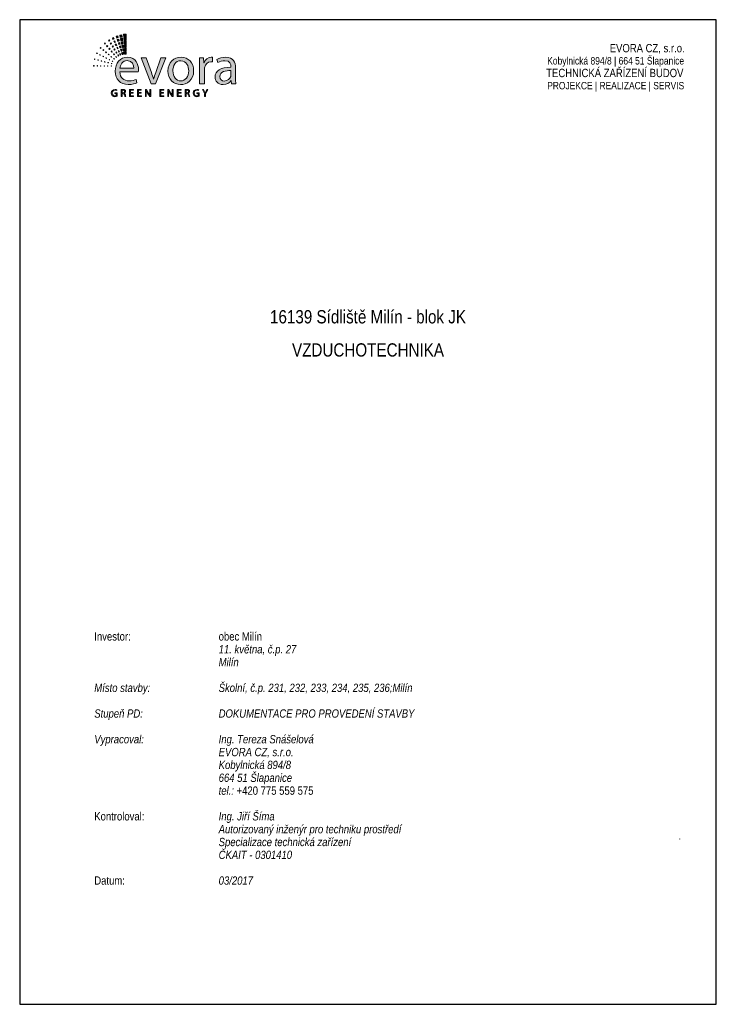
# Paper-space layout 'OB' of a CAD drawing. Header units: millimetres. Extents: x 4 to 214, y -5 to 292.
import ezdxf

# ---------------------------------------------------------------- set-up
doc = ezdxf.new("R2010")
doc.units = ezdxf.units.MM
doc.linetypes.add('DOT', pattern=[25, 0, -25])
doc.styles.add('ARIAL NARROW 16', font='ARIALN.TTF', dxfattribs={"height": 4})
doc.styles.get("Standard").update_dxf_attribs({"font": 'arial.ttf'})

# ---------------------------------------------------------------- blocks, each defined once
blk = doc.blocks.new('block 4')
h = blk.add_hatch(color=8)
h.dxf.hatch_style = 2
h.paths.add_polyline_path([(47.78, 40.51), (47.68, 41.25), (46.99, 41.14), (47.14, 40.41)])
h = blk.add_hatch(color=8)
h.dxf.hatch_style = 2
h.paths.add_polyline_path([(49.07, 40.5), (49.07, 41.43), (48.19, 41.38), (48.27, 40.46)])
h = blk.add_hatch(color=8)
h.dxf.hatch_style = 2
h.paths.add_polyline_path([(42.48, 38.41), (42.29, 38.64), (42.08, 38.47), (42.28, 38.24)])
h = blk.add_hatch(color=8)
h.dxf.hatch_style = 2
h.paths.add_polyline_path([(43.84, 39.31), (43.65, 39.64), (43.36, 39.47), (43.56, 39.14)])
h = blk.add_hatch(color=8)
h.dxf.hatch_style = 2
h.paths.add_polyline_path([(44.4, 38.35), (44.21, 38.68), (43.95, 38.53), (44.15, 38.2)])
h = blk.add_hatch(color=8)
h.dxf.hatch_style = 2
h.paths.add_polyline_path([(45.19, 39.92), (45.01, 40.36), (44.62, 40.19), (44.82, 39.76)])
h = blk.add_hatch(color=8)
h.dxf.hatch_style = 2
h.paths.add_polyline_path([(45.62, 38.9), (45.43, 39.34), (45.08, 39.18), (45.28, 38.75)])
h = blk.add_hatch(color=8)
h.dxf.hatch_style = 2
h.paths.add_polyline_path([(46.04, 37.87), (45.86, 38.31), (45.55, 38.17), (45.75, 37.74)])
h = blk.add_hatch(color=8)
h.dxf.hatch_style = 2
h.paths.add_polyline_path([(46.53, 40.33), (46.38, 40.91), (45.86, 40.75), (46.04, 40.19)])
h = blk.add_hatch(color=8)
h.dxf.hatch_style = 2
h.paths.add_polyline_path([(46.82, 39.26), (46.67, 39.83), (46.2, 39.7), (46.38, 39.13)])
h = blk.add_hatch(color=8)
h.dxf.hatch_style = 2
h.paths.add_polyline_path([(47.11, 38.19), (46.95, 38.76), (46.54, 38.64), (46.72, 38.08)])
h = blk.add_hatch(color=8)
h.dxf.hatch_style = 2
h.paths.add_polyline_path([(47.93, 39.41), (47.83, 40.15), (47.22, 40.05), (47.36, 39.32)])
h = blk.add_hatch(color=8)
h.dxf.hatch_style = 2
h.paths.add_polyline_path([(48.08, 38.31), (47.98, 39.05), (47.44, 38.96), (47.59, 38.23)])
h = blk.add_hatch(color=8)
h.dxf.hatch_style = 2
h.paths.add_polyline_path([(48.23, 37.21), (48.13, 37.95), (47.66, 37.87), (47.81, 37.15)])
h = blk.add_hatch(color=8)
h.dxf.hatch_style = 2
h.paths.add_polyline_path([(49.07, 39.39), (49.07, 40.32), (48.28, 40.28), (48.36, 39.36)])
h = blk.add_hatch(color=8)
h.dxf.hatch_style = 2
h.paths.add_polyline_path([(49.07, 38.28), (49.07, 39.21), (48.38, 39.17), (48.46, 38.25)])
h = blk.add_hatch(color=8)
h.dxf.hatch_style = 2
h.paths.add_polyline_path([(49.07, 37.17), (49.07, 38.1), (48.47, 38.06), (48.55, 37.14)])
h = blk.add_hatch(color=8)
h.dxf.hatch_style = 2
h.paths.add_polyline_path([(39.85, 35.37), (39.68, 35.46), (39.59, 35.3), (39.77, 35.21)])
h = blk.add_hatch(color=8)
h.dxf.hatch_style = 2
h.paths.add_polyline_path([(40.83, 34.85), (40.66, 34.94), (40.58, 34.8), (40.76, 34.71)])
h = blk.add_hatch(color=8)
h.dxf.hatch_style = 2
h.paths.add_polyline_path([(41.04, 37.05), (40.86, 37.2), (40.72, 37.04), (40.91, 36.88)])
h = blk.add_hatch(color=8)
h.dxf.hatch_style = 2
h.paths.add_polyline_path([(41.89, 36.33), (41.71, 36.49), (41.58, 36.34), (41.77, 36.19)])
h = blk.add_hatch(color=8)
h.dxf.hatch_style = 2
h.paths.add_polyline_path([(42.74, 35.62), (42.56, 35.77), (42.44, 35.64), (42.63, 35.49)])
h = blk.add_hatch(color=8)
h.dxf.hatch_style = 2
h.paths.add_polyline_path([(43.18, 37.55), (42.99, 37.78), (42.8, 37.63), (43, 37.4)])
h = blk.add_hatch(color=8)
h.dxf.hatch_style = 2
h.paths.add_polyline_path([(43.59, 34.9), (43.41, 35.05), (43.31, 34.94), (43.5, 34.79)])
h = blk.add_hatch(color=8)
h.dxf.hatch_style = 2
h.paths.add_polyline_path([(43.88, 36.68), (43.69, 36.92), (43.52, 36.78), (43.72, 36.55)])
h = blk.add_hatch(color=8)
h.dxf.hatch_style = 2
h.paths.add_polyline_path([(44.58, 35.82), (44.39, 36.06), (44.24, 35.94), (44.44, 35.71)])
h = blk.add_hatch(color=8)
h.dxf.hatch_style = 2
h.paths.add_polyline_path([(44.97, 37.4), (44.77, 37.72), (44.54, 37.59), (44.74, 37.26)])
h = blk.add_hatch(color=8)
h.dxf.hatch_style = 2
h.paths.add_polyline_path([(45.28, 34.96), (45.09, 35.19), (44.96, 35.09), (45.16, 34.86)])
h = blk.add_hatch(color=8)
h.dxf.hatch_style = 2
h.paths.add_polyline_path([(45.53, 36.44), (45.34, 36.77), (45.13, 36.65), (45.33, 36.32)])
h = blk.add_hatch(color=8)
h.dxf.hatch_style = 2
h.paths.add_polyline_path([(46.09, 35.48), (45.9, 35.81), (45.72, 35.7), (45.93, 35.38)])
h = blk.add_hatch(color=8)
h.dxf.hatch_style = 2
h.paths.add_polyline_path([(46.47, 36.85), (46.29, 37.28), (46.02, 37.16), (46.22, 36.73)])
h = blk.add_hatch(color=8)
h.dxf.hatch_style = 2
h.paths.add_polyline_path([(46.66, 34.53), (46.46, 34.85), (46.32, 34.77), (46.52, 34.44)])
h = blk.add_hatch(color=8)
h.dxf.hatch_style = 2
h.paths.add_polyline_path([(46.9, 35.82), (46.72, 36.26), (46.48, 36.15), (46.68, 35.72)])
h = blk.add_hatch(color=8)
h.dxf.hatch_style = 2
h.paths.add_polyline_path([(47.39, 37.11), (47.24, 37.69), (46.88, 37.58), (47.06, 37.02)])
h = blk.add_hatch(color=8)
h.dxf.hatch_style = 2
h.paths.add_polyline_path([(47.33, 34.8), (47.15, 35.23), (46.95, 35.15), (47.15, 34.72)])
h = blk.add_hatch(color=8)
h.dxf.hatch_style = 2
h.paths.add_polyline_path([(47.68, 36.04), (47.53, 36.61), (47.22, 36.52), (47.4, 35.96)])
h = blk.add_hatch(color=8)
h.dxf.hatch_style = 2
h.paths.add_polyline_path([(47.97, 34.97), (47.82, 35.54), (47.56, 35.47), (47.74, 34.9)])
h = blk.add_hatch(color=8)
h.dxf.hatch_style = 2
h.paths.add_polyline_path([(48.38, 36.11), (48.28, 36.84), (47.88, 36.78), (48.03, 36.06)])
h = blk.add_hatch(color=8)
h.dxf.hatch_style = 2
h.paths.add_polyline_path([(48.53, 35.05), (48.43, 35.74), (48.11, 35.7), (48.25, 35.01)])
h = blk.add_hatch(color=8)
h.dxf.hatch_style = 2
h.paths.add_polyline_path([(49.07, 36.06), (49.07, 36.98), (48.57, 36.96), (48.65, 36.04)])
h = blk.add_hatch(color=8)
h.dxf.hatch_style = 2
h.paths.add_polyline_path([(49.07, 35.05), (49.07, 35.87), (48.67, 35.85), (48.74, 35.03)])
h = blk.add_hatch(color=8)
h.dxf.hatch_style = 2
h.paths.add_polyline_path([(39.07, 33.49), (38.92, 33.53), (38.88, 33.38), (39.03, 33.34)])
h = blk.add_hatch(color=8)
h.dxf.hatch_style = 2
h.paths.add_polyline_path([(40.15, 33.19), (40, 33.24), (39.96, 33.11), (40.11, 33.07)])
h = blk.add_hatch(color=8)
h.dxf.hatch_style = 2
h.paths.add_polyline_path([(41.22, 32.9), (41.07, 32.94), (41.04, 32.84), (41.19, 32.8)])
h = blk.add_hatch(color=8)
h.dxf.hatch_style = 2
h.paths.add_polyline_path([(41.81, 34.32), (41.64, 34.41), (41.57, 34.29), (41.74, 34.2)])
h = blk.add_hatch(color=8)
h.dxf.hatch_style = 2
h.paths.add_polyline_path([(42.29, 32.61), (42.14, 32.65), (42.11, 32.56), (42.26, 32.52)])
h = blk.add_hatch(color=8)
h.dxf.hatch_style = 2
h.paths.add_polyline_path([(42.79, 33.8), (42.62, 33.89), (42.56, 33.79), (42.73, 33.7)])
h = blk.add_hatch(color=8)
h.dxf.hatch_style = 2
h.paths.add_polyline_path([(43.36, 32.32), (43.21, 32.36), (43.19, 32.29), (43.34, 32.25)])
h = blk.add_hatch(color=8)
h.dxf.hatch_style = 2
h.paths.add_polyline_path([(43.77, 33.27), (43.6, 33.37), (43.55, 33.28), (43.72, 33.19)])
h = blk.add_hatch(color=8)
h.dxf.hatch_style = 2
h.paths.add_polyline_path([(44.44, 34.18), (44.26, 34.34), (44.17, 34.24), (44.36, 34.09)])
h = blk.add_hatch(color=8)
h.dxf.hatch_style = 2
h.paths.add_polyline_path([(44.43, 32.03), (44.28, 32.07), (44.27, 32.02), (44.42, 31.98)])
h = blk.add_hatch(color=8)
h.dxf.hatch_style = 2
h.paths.add_polyline_path([(44.75, 32.75), (44.58, 32.84), (44.54, 32.77), (44.71, 32.69)])
h = blk.add_hatch(color=8)
h.dxf.hatch_style = 2
h.paths.add_polyline_path([(45.29, 33.46), (45.1, 33.62), (45.03, 33.54), (45.22, 33.39)])
h = blk.add_hatch(color=8)
h.dxf.hatch_style = 2
h.paths.add_polyline_path([(45.98, 34.1), (45.79, 34.33), (45.68, 34.25), (45.88, 34.02)])
h = blk.add_hatch(color=8)
h.dxf.hatch_style = 2
h.paths.add_polyline_path([(38.76, 31.37), (38.64, 31.37), (38.63, 31.25), (38.76, 31.25)])
h = blk.add_hatch(color=8)
h.dxf.hatch_style = 2
h.paths.add_polyline_path([(39.87, 31.36), (39.75, 31.36), (39.74, 31.25), (39.87, 31.25)])
h = blk.add_hatch(color=8)
h.dxf.hatch_style = 2
h.paths.add_polyline_path([(40.98, 31.34), (40.86, 31.34), (40.85, 31.25), (40.98, 31.25)])
h = blk.add_hatch(color=8)
h.dxf.hatch_style = 2
h.paths.add_polyline_path([(42.09, 31.33), (41.97, 31.33), (41.96, 31.25), (42.09, 31.25)])
h = blk.add_hatch(color=8)
h.dxf.hatch_style = 2
h.paths.add_polyline_path([(43.2, 31.31), (43.08, 31.31), (43.08, 31.25), (43.2, 31.25)])
h = blk.add_hatch(color=8)
h.dxf.hatch_style = 2
h.paths.add_polyline_path([(44.32, 31.29), (44.19, 31.3), (44.19, 31.25), (44.31, 31.25)])
at = {"lineweight": 0}
for points in [[(47.78, 40.51), (47.68, 41.25), (46.99, 41.14), (47.14, 40.41), (47.78, 40.51)], [(49.07, 40.5), (49.07, 41.43), (48.19, 41.38), (48.27, 40.46), (49.07, 40.5)], [(42.48, 38.41), (42.29, 38.64), (42.08, 38.47), (42.28, 38.24), (42.48, 38.41)], [(43.84, 39.31), (43.65, 39.64), (43.36, 39.47), (43.56, 39.14), (43.84, 39.31)], [(44.4, 38.35), (44.21, 38.68), (43.95, 38.53), (44.15, 38.2), (44.4, 38.35)], [(45.19, 39.92), (45.01, 40.36), (44.62, 40.19), (44.82, 39.76), (45.19, 39.92)], [(45.62, 38.9), (45.43, 39.34), (45.08, 39.18), (45.28, 38.75), (45.62, 38.9)], [(46.04, 37.87), (45.86, 38.31), (45.55, 38.17), (45.75, 37.74), (46.04, 37.87)], [(46.53, 40.33), (46.38, 40.91), (45.86, 40.75), (46.04, 40.19), (46.53, 40.33)], [(46.82, 39.26), (46.67, 39.83), (46.2, 39.7), (46.38, 39.13), (46.82, 39.26)], [(47.11, 38.19), (46.95, 38.76), (46.54, 38.64), (46.72, 38.08), (47.11, 38.19)], [(47.93, 39.41), (47.83, 40.15), (47.22, 40.05), (47.36, 39.32), (47.93, 39.41)], [(48.08, 38.31), (47.98, 39.05), (47.44, 38.96), (47.59, 38.23), (48.08, 38.31)], [(48.23, 37.21), (48.13, 37.95), (47.66, 37.87), (47.81, 37.15), (48.23, 37.21)], [(49.07, 39.39), (49.07, 40.32), (48.28, 40.28), (48.36, 39.36), (49.07, 39.39)], [(49.07, 38.28), (49.07, 39.21), (48.38, 39.17), (48.46, 38.25), (49.07, 38.28)], [(49.07, 37.17), (49.07, 38.1), (48.47, 38.06), (48.55, 37.14), (49.07, 37.17)], [(39.85, 35.37), (39.68, 35.46), (39.59, 35.3), (39.77, 35.21), (39.85, 35.37)], [(40.83, 34.85), (40.66, 34.94), (40.58, 34.8), (40.76, 34.71), (40.83, 34.85)], [(41.04, 37.05), (40.86, 37.2), (40.72, 37.04), (40.91, 36.88), (41.04, 37.05)], [(41.89, 36.33), (41.71, 36.49), (41.58, 36.34), (41.77, 36.19), (41.89, 36.33)], [(42.74, 35.62), (42.56, 35.77), (42.44, 35.64), (42.63, 35.49), (42.74, 35.62)], [(43.18, 37.55), (42.99, 37.78), (42.8, 37.63), (43, 37.4), (43.18, 37.55)], [(43.59, 34.9), (43.41, 35.05), (43.31, 34.94), (43.5, 34.79), (43.59, 34.9)], [(43.88, 36.68), (43.69, 36.92), (43.52, 36.78), (43.72, 36.55), (43.88, 36.68)], [(44.58, 35.82), (44.39, 36.06), (44.24, 35.94), (44.44, 35.71), (44.58, 35.82)], [(44.97, 37.4), (44.77, 37.72), (44.54, 37.59), (44.74, 37.26), (44.97, 37.4)], [(45.28, 34.96), (45.09, 35.19), (44.96, 35.09), (45.16, 34.86), (45.28, 34.96)], [(45.53, 36.44), (45.34, 36.77), (45.13, 36.65), (45.33, 36.32), (45.53, 36.44)], [(46.09, 35.48), (45.9, 35.81), (45.72, 35.7), (45.93, 35.38), (46.09, 35.48)], [(46.47, 36.85), (46.29, 37.28), (46.02, 37.16), (46.22, 36.73), (46.47, 36.85)], [(46.66, 34.53), (46.46, 34.85), (46.32, 34.77), (46.52, 34.44), (46.66, 34.53)], [(46.9, 35.82), (46.72, 36.26), (46.48, 36.15), (46.68, 35.72), (46.9, 35.82)], [(47.39, 37.11), (47.24, 37.69), (46.88, 37.58), (47.06, 37.02), (47.39, 37.11)], [(47.33, 34.8), (47.15, 35.23), (46.95, 35.15), (47.15, 34.72), (47.33, 34.8)], [(47.68, 36.04), (47.53, 36.61), (47.22, 36.52), (47.4, 35.96), (47.68, 36.04)], [(47.97, 34.97), (47.82, 35.54), (47.56, 35.47), (47.74, 34.9), (47.97, 34.97)], [(48.38, 36.11), (48.28, 36.84), (47.88, 36.78), (48.03, 36.06), (48.38, 36.11)], [(48.53, 35.05), (48.43, 35.74), (48.11, 35.7), (48.25, 35.01), (48.53, 35.05)], [(49.07, 36.06), (49.07, 36.98), (48.57, 36.96), (48.65, 36.04), (49.07, 36.06)], [(49.07, 35.05), (49.07, 35.87), (48.67, 35.85), (48.74, 35.03), (49.07, 35.05)], [(39.07, 33.49), (38.92, 33.53), (38.88, 33.38), (39.03, 33.34), (39.07, 33.49)], [(40.15, 33.19), (40, 33.24), (39.96, 33.11), (40.11, 33.07), (40.15, 33.19)], [(41.22, 32.9), (41.07, 32.94), (41.04, 32.84), (41.19, 32.8), (41.22, 32.9)], [(41.81, 34.32), (41.64, 34.41), (41.57, 34.29), (41.74, 34.2), (41.81, 34.32)], [(42.29, 32.61), (42.14, 32.65), (42.11, 32.56), (42.26, 32.52), (42.29, 32.61)], [(42.79, 33.8), (42.62, 33.89), (42.56, 33.79), (42.73, 33.7), (42.79, 33.8)], [(43.36, 32.32), (43.21, 32.36), (43.19, 32.29), (43.34, 32.25), (43.36, 32.32)], [(43.77, 33.27), (43.6, 33.37), (43.55, 33.28), (43.72, 33.19), (43.77, 33.27)], [(44.44, 34.18), (44.26, 34.34), (44.17, 34.24), (44.36, 34.09), (44.44, 34.18)], [(44.43, 32.03), (44.28, 32.07), (44.27, 32.02), (44.42, 31.98), (44.43, 32.03)], [(44.75, 32.75), (44.58, 32.84), (44.54, 32.77), (44.71, 32.69), (44.75, 32.75)], [(45.29, 33.46), (45.1, 33.62), (45.03, 33.54), (45.22, 33.39), (45.29, 33.46)], [(45.98, 34.1), (45.79, 34.33), (45.68, 34.25), (45.88, 34.02), (45.98, 34.1)], [(38.76, 31.37), (38.64, 31.37), (38.63, 31.25), (38.76, 31.25), (38.76, 31.37)], [(39.87, 31.36), (39.75, 31.36), (39.74, 31.25), (39.87, 31.25), (39.87, 31.36)], [(40.98, 31.34), (40.86, 31.34), (40.85, 31.25), (40.98, 31.25), (40.98, 31.34)], [(42.09, 31.33), (41.97, 31.33), (41.96, 31.25), (42.09, 31.25), (42.09, 31.33)], [(43.2, 31.31), (43.08, 31.31), (43.08, 31.25), (43.2, 31.25), (43.2, 31.31)], [(44.32, 31.29), (44.19, 31.3), (44.19, 31.25), (44.31, 31.25), (44.32, 31.29)]]:
    blk.add_lwpolyline(points, dxfattribs=at)
blk = doc.blocks.new('block 3')
blk.add_blockref('block 4', (0, 0))
blk = doc.blocks.new('block 2')
blk.add_blockref('block 3', (0, 0))
blk = doc.blocks.new('A$C685A7237')
h = blk.add_hatch(color=63)
h.dxf.hatch_style = 2
edge = h.paths.add_edge_path()
edge.add_spline(control_points=[(43.89, -12.57), (43.89, -12.71), (43.87, -12.89), (43.82, -13.06), (43.58, -13.77), (42.87, -14.46), (41.76, -14.46), (41, -14.46), (40.34, -14.01), (40.34, -13.01), (40.34, -11.38), (42.23, -11.08), (43.89, -11.12), (43.89, -11.12), (43.89, -12.57), (43.89, -12.57)], knot_values=[0, 0, 0, 0, 1, 1, 1, 2, 2, 2, 3, 3, 3, 4, 4, 4, 5, 5, 5, 5], degree=3, periodic=0)
edge = h.paths.add_edge_path()
edge.add_spline(control_points=[(45.36, -10.25), (45.36, -8.59), (44.74, -6.84), (42.17, -6.84), (41.12, -6.84), (40.09, -7.13), (39.4, -7.57), (39.4, -7.57), (39.75, -8.59), (39.75, -8.59), (40.34, -8.19), (41.15, -7.96), (41.95, -7.96), (43.66, -7.95), (43.86, -9.21), (43.86, -9.89), (43.86, -9.89), (43.86, -10.06), (43.86, -10.06), (40.61, -10.04), (38.81, -11.15), (38.81, -13.18), (38.81, -14.39), (39.68, -15.59), (41.38, -15.59), (42.57, -15.59), (43.47, -15), (43.94, -14.34), (43.94, -14.34), (43.99, -14.34), (43.99, -14.34), (43.99, -14.34), (44.11, -15.4), (44.11, -15.4), (44.11, -15.4), (45.48, -15.4), (45.48, -15.4), (45.4, -14.83), (45.36, -14.12), (45.36, -13.39), (45.36, -13.39), (45.36, -10.25), (45.36, -10.25)], knot_values=[0, 0, 0, 0, 1, 1, 1, 2, 2, 2, 3, 3, 3, 4, 4, 4, 5, 5, 5, 6, 6, 6, 7, 7, 7, 8, 8, 8, 9, 9, 9, 10, 10, 10, 11, 11, 11, 12, 12, 12, 13, 13, 13, 14, 14, 14, 14], degree=3, periodic=0)
edge = h.paths.add_edge_path()
edge.add_spline(control_points=[(33.89, -15.4), (33.89, -15.4), (35.42, -15.4), (35.42, -15.4), (35.42, -15.4), (35.42, -10.93), (35.42, -10.93), (35.42, -10.68), (35.43, -10.42), (35.47, -10.22), (35.68, -9.07), (36.44, -8.28), (37.51, -8.28), (37.72, -8.28), (37.88, -8.28), (38.03, -8.31), (38.03, -8.31), (38.03, -6.87), (38.03, -6.87), (37.89, -6.86), (37.77, -6.84), (37.62, -6.84), (36.6, -6.84), (35.66, -7.55), (35.28, -8.67), (35.28, -8.67), (35.23, -8.67), (35.23, -8.67), (35.23, -8.67), (35.16, -7.01), (35.16, -7.01), (35.16, -7.01), (33.82, -7.01), (33.82, -7.01), (33.87, -7.79), (33.89, -8.64), (33.89, -9.63), (33.89, -9.63), (33.89, -15.4), (33.89, -15.4)], knot_values=[0, 0, 0, 0, 1, 1, 1, 2, 2, 2, 3, 3, 3, 4, 4, 4, 5, 5, 5, 6, 6, 6, 7, 7, 7, 8, 8, 8, 9, 9, 9, 10, 10, 10, 11, 11, 11, 12, 12, 12, 13, 13, 13, 13], degree=3, periodic=0)
edge = h.paths.add_edge_path()
edge.add_spline(control_points=[(27.9, -7.98), (29.7, -7.98), (30.41, -9.77), (30.41, -11.19), (30.41, -13.08), (29.32, -14.44), (27.86, -14.44), (26.37, -14.44), (25.33, -13.06), (25.33, -11.22), (25.33, -9.64), (26.11, -7.98), (27.9, -7.98)], knot_values=[0, 0, 0, 0, 1, 1, 1, 2, 2, 2, 3, 3, 3, 4, 4, 4, 4], degree=3, periodic=0)
edge = h.paths.add_edge_path()
edge.add_spline(control_points=[(27.93, -6.84), (25.63, -6.84), (23.77, -8.48), (23.77, -11.27), (23.77, -13.92), (25.54, -15.59), (27.79, -15.59), (29.8, -15.59), (31.97, -14.24), (31.97, -11.14), (31.97, -8.59), (30.34, -6.84), (27.93, -6.84)], knot_values=[0, 0, 0, 0, 1, 1, 1, 2, 2, 2, 3, 3, 3, 4, 4, 4, 4], degree=3, periodic=0)
edge = h.paths.add_edge_path()
edge.add_spline(control_points=[(15.18, -7.01), (15.18, -7.01), (18.37, -15.4), (18.37, -15.4), (18.37, -15.4), (19.82, -15.4), (19.82, -15.4), (19.82, -15.4), (23.12, -7.01), (23.12, -7.01), (23.12, -7.01), (21.52, -7.01), (21.52, -7.01), (21.52, -7.01), (19.89, -11.71), (19.89, -11.71), (19.62, -12.49), (19.37, -13.18), (19.18, -13.87), (19.18, -13.87), (19.13, -13.87), (19.13, -13.87), (18.96, -13.18), (18.73, -12.49), (18.45, -11.71), (18.45, -11.71), (16.81, -7.01), (16.81, -7.01), (16.81, -7.01), (15.18, -7.01), (15.18, -7.01)], knot_values=[0, 0, 0, 0, 1, 1, 1, 2, 2, 2, 3, 3, 3, 4, 4, 4, 5, 5, 5, 6, 6, 6, 7, 7, 7, 8, 8, 8, 9, 9, 9, 10, 10, 10, 10], degree=3, periodic=0)
edge = h.paths.add_edge_path()
edge.add_spline(control_points=[(8.41, -10.39), (8.53, -9.33), (9.19, -7.93), (10.74, -7.93), (12.46, -7.93), (12.88, -9.44), (12.86, -10.39), (12.86, -10.39), (8.41, -10.39), (8.41, -10.39)], knot_values=[0, 0, 0, 0, 1, 1, 1, 2, 2, 2, 3, 3, 3, 3], degree=3, periodic=0)
edge = h.paths.add_edge_path()
edge.add_spline(control_points=[(14.28, -11.48), (14.31, -11.31), (14.33, -11.08), (14.33, -10.77), (14.33, -9.23), (13.62, -6.84), (10.87, -6.84), (8.42, -6.84), (6.93, -8.81), (6.93, -11.34), (6.93, -13.87), (8.47, -15.59), (11.06, -15.59), (12.39, -15.59), (13.33, -15.29), (13.86, -15.05), (13.86, -15.05), (13.59, -13.96), (13.59, -13.96), (13.03, -14.2), (12.36, -14.39), (11.26, -14.39), (9.72, -14.39), (8.42, -13.54), (8.39, -11.48), (8.39, -11.48), (14.28, -11.48), (14.28, -11.48)], knot_values=[0, 0, 0, 0, 1, 1, 1, 2, 2, 2, 3, 3, 3, 4, 4, 4, 5, 5, 5, 6, 6, 6, 7, 7, 7, 8, 8, 8, 9, 9, 9, 9], degree=3, periodic=0)
h = blk.add_hatch(color=8)
h.dxf.hatch_style = 2
edge = h.paths.add_edge_path()
edge.add_spline(control_points=[(35.79, -19.45), (35.79, -19.45), (35.79, -18.48), (35.79, -18.48), (35.79, -18.48), (36.55, -17.17), (36.55, -17.17), (36.55, -17.17), (36.22, -17.17), (36.22, -17.17), (36.22, -17.17), (35.89, -17.8), (35.89, -17.8), (35.8, -17.97), (35.72, -18.12), (35.66, -18.27), (35.66, -18.27), (35.66, -18.27), (35.66, -18.27), (35.58, -18.11), (35.51, -17.97), (35.43, -17.8), (35.43, -17.8), (35.11, -17.17), (35.11, -17.17), (35.11, -17.17), (34.77, -17.17), (34.77, -17.17), (34.77, -17.17), (35.49, -18.48), (35.49, -18.48), (35.49, -18.48), (35.49, -19.45), (35.49, -19.45), (35.49, -19.45), (35.79, -19.45), (35.79, -19.45)], knot_values=[0, 0, 0, 0, 1, 1, 1, 2, 2, 2, 3, 3, 3, 4, 4, 4, 5, 5, 5, 6, 6, 6, 7, 7, 7, 8, 8, 8, 9, 9, 9, 10, 10, 10, 11, 11, 11, 12, 12, 12, 12], degree=3, periodic=0)
edge = h.paths.add_edge_path()
edge.add_spline(control_points=[(33.69, -18.25), (33.69, -18.25), (32.94, -18.25), (32.94, -18.25), (32.94, -18.25), (32.94, -18.49), (32.94, -18.49), (32.94, -18.49), (33.4, -18.49), (33.4, -18.49), (33.4, -18.49), (33.4, -19.17), (33.4, -19.17), (33.33, -19.21), (33.2, -19.23), (33.01, -19.23), (32.47, -19.23), (32.13, -18.89), (32.13, -18.31), (32.13, -17.74), (32.49, -17.39), (33.04, -17.39), (33.27, -17.39), (33.43, -17.43), (33.55, -17.49), (33.55, -17.49), (33.62, -17.25), (33.62, -17.25), (33.52, -17.2), (33.31, -17.15), (33.05, -17.15), (32.28, -17.15), (31.81, -17.64), (31.81, -18.33), (31.81, -18.68), (31.94, -18.99), (32.13, -19.18), (32.36, -19.39), (32.64, -19.48), (32.99, -19.48), (33.29, -19.48), (33.56, -19.4), (33.69, -19.35), (33.69, -19.35), (33.69, -18.25), (33.69, -18.25)], knot_values=[0, 0, 0, 0, 1, 1, 1, 2, 2, 2, 3, 3, 3, 4, 4, 4, 5, 5, 5, 6, 6, 6, 7, 7, 7, 8, 8, 8, 9, 9, 9, 10, 10, 10, 11, 11, 11, 12, 12, 12, 13, 13, 13, 14, 14, 14, 15, 15, 15, 15], degree=3, periodic=0)
edge = h.paths.add_edge_path()
edge.add_spline(control_points=[(29.56, -17.41), (29.62, -17.39), (29.71, -17.38), (29.86, -17.38), (30.17, -17.38), (30.38, -17.51), (30.38, -17.81), (30.38, -18.07), (30.18, -18.24), (29.87, -18.24), (29.87, -18.24), (29.56, -18.24), (29.56, -18.24), (29.56, -18.24), (29.56, -17.41), (29.56, -17.41)], knot_values=[0, 0, 0, 0, 1, 1, 1, 2, 2, 2, 3, 3, 3, 4, 4, 4, 5, 5, 5, 5], degree=3, periodic=0)
edge = h.paths.add_edge_path()
edge.add_spline(control_points=[(29.27, -19.45), (29.27, -19.45), (29.56, -19.45), (29.56, -19.45), (29.56, -19.45), (29.56, -18.46), (29.56, -18.46), (29.56, -18.46), (29.84, -18.46), (29.84, -18.46), (30.11, -18.47), (30.23, -18.59), (30.3, -18.91), (30.36, -19.19), (30.41, -19.39), (30.45, -19.45), (30.45, -19.45), (30.76, -19.45), (30.76, -19.45), (30.71, -19.36), (30.65, -19.14), (30.58, -18.83), (30.53, -18.59), (30.42, -18.43), (30.25, -18.37), (30.25, -18.37), (30.25, -18.36), (30.25, -18.36), (30.49, -18.27), (30.68, -18.07), (30.68, -17.78), (30.68, -17.6), (30.61, -17.44), (30.5, -17.34), (30.36, -17.22), (30.15, -17.15), (29.84, -17.15), (29.64, -17.15), (29.42, -17.17), (29.27, -17.2), (29.27, -17.2), (29.27, -19.45), (29.27, -19.45)], knot_values=[0, 0, 0, 0, 1, 1, 1, 2, 2, 2, 3, 3, 3, 4, 4, 4, 5, 5, 5, 6, 6, 6, 7, 7, 7, 8, 8, 8, 9, 9, 9, 10, 10, 10, 11, 11, 11, 12, 12, 12, 13, 13, 13, 14, 14, 14, 14], degree=3, periodic=0)
h.paths.add_polyline_path([(27.93, -18.14), (27.05, -18.14), (27.05, -17.42), (27.99, -17.42), (27.99, -17.17), (26.75, -17.17), (26.75, -19.45), (28.04, -19.45), (28.04, -19.21), (27.05, -19.21), (27.05, -18.38), (27.93, -18.38)])
edge = h.paths.add_edge_path()
edge.add_spline(control_points=[(23.96, -19.45), (23.96, -19.45), (23.96, -18.48), (23.96, -18.48), (23.96, -18.1), (23.95, -17.82), (23.94, -17.54), (23.94, -17.54), (23.95, -17.53), (23.95, -17.53), (24.06, -17.78), (24.21, -18.04), (24.37, -18.3), (24.37, -18.3), (25.1, -19.45), (25.1, -19.45), (25.1, -19.45), (25.39, -19.45), (25.39, -19.45), (25.39, -19.45), (25.39, -17.17), (25.39, -17.17), (25.39, -17.17), (25.12, -17.17), (25.12, -17.17), (25.12, -17.17), (25.12, -18.13), (25.12, -18.13), (25.12, -18.48), (25.12, -18.76), (25.15, -19.06), (25.15, -19.06), (25.14, -19.07), (25.14, -19.07), (25.03, -18.83), (24.9, -18.59), (24.73, -18.33), (24.73, -18.33), (24.01, -17.17), (24.01, -17.17), (24.01, -17.17), (23.68, -17.17), (23.68, -17.17), (23.68, -17.17), (23.68, -19.45), (23.68, -19.45), (23.68, -19.45), (23.96, -19.45), (23.96, -19.45)], knot_values=[0, 0, 0, 0, 1, 1, 1, 2, 2, 2, 3, 3, 3, 4, 4, 4, 5, 5, 5, 6, 6, 6, 7, 7, 7, 8, 8, 8, 9, 9, 9, 10, 10, 10, 11, 11, 11, 12, 12, 12, 13, 13, 13, 14, 14, 14, 15, 15, 15, 16, 16, 16, 16], degree=3, periodic=0)
h.paths.add_polyline_path([(22.34, -18.14), (21.46, -18.14), (21.46, -17.42), (22.4, -17.42), (22.4, -17.17), (21.16, -17.17), (21.16, -19.45), (22.45, -19.45), (22.45, -19.21), (21.46, -19.21), (21.46, -18.38), (22.34, -18.38)])
edge = h.paths.add_edge_path()
edge.add_spline(control_points=[(16.8, -19.45), (16.8, -19.45), (16.8, -18.48), (16.8, -18.48), (16.8, -18.1), (16.8, -17.82), (16.78, -17.54), (16.78, -17.54), (16.79, -17.53), (16.79, -17.53), (16.9, -17.78), (17.06, -18.04), (17.22, -18.3), (17.22, -18.3), (17.94, -19.45), (17.94, -19.45), (17.94, -19.45), (18.24, -19.45), (18.24, -19.45), (18.24, -19.45), (18.24, -17.17), (18.24, -17.17), (18.24, -17.17), (17.96, -17.17), (17.96, -17.17), (17.96, -17.17), (17.96, -18.13), (17.96, -18.13), (17.96, -18.48), (17.97, -18.76), (17.99, -19.06), (17.99, -19.06), (17.98, -19.07), (17.98, -19.07), (17.88, -18.83), (17.74, -18.59), (17.58, -18.33), (17.58, -18.33), (16.85, -17.17), (16.85, -17.17), (16.85, -17.17), (16.53, -17.17), (16.53, -17.17), (16.53, -17.17), (16.53, -19.45), (16.53, -19.45), (16.53, -19.45), (16.8, -19.45), (16.8, -19.45)], knot_values=[0, 0, 0, 0, 1, 1, 1, 2, 2, 2, 3, 3, 3, 4, 4, 4, 5, 5, 5, 6, 6, 6, 7, 7, 7, 8, 8, 8, 9, 9, 9, 10, 10, 10, 11, 11, 11, 12, 12, 12, 13, 13, 13, 14, 14, 14, 15, 15, 15, 16, 16, 16, 16], degree=3, periodic=0)
h.paths.add_polyline_path([(15.19, -18.14), (14.31, -18.14), (14.31, -17.42), (15.24, -17.42), (15.24, -17.17), (14.01, -17.17), (14.01, -19.45), (15.29, -19.45), (15.29, -19.21), (14.31, -19.21), (14.31, -18.38), (15.19, -18.38)])
h.paths.add_polyline_path([(12.68, -18.14), (11.79, -18.14), (11.79, -17.42), (12.73, -17.42), (12.73, -17.17), (11.49, -17.17), (11.49, -19.45), (12.78, -19.45), (12.78, -19.21), (11.79, -19.21), (11.79, -18.38), (12.68, -18.38)])
edge = h.paths.add_edge_path()
edge.add_spline(control_points=[(9.12, -17.41), (9.17, -17.39), (9.27, -17.38), (9.41, -17.38), (9.73, -17.38), (9.94, -17.51), (9.94, -17.81), (9.94, -18.07), (9.74, -18.24), (9.42, -18.24), (9.42, -18.24), (9.12, -18.24), (9.12, -18.24), (9.12, -18.24), (9.12, -17.41), (9.12, -17.41)], knot_values=[0, 0, 0, 0, 1, 1, 1, 2, 2, 2, 3, 3, 3, 4, 4, 4, 5, 5, 5, 5], degree=3, periodic=0)
edge = h.paths.add_edge_path()
edge.add_spline(control_points=[(8.83, -19.45), (8.83, -19.45), (9.12, -19.45), (9.12, -19.45), (9.12, -19.45), (9.12, -18.46), (9.12, -18.46), (9.12, -18.46), (9.4, -18.46), (9.4, -18.46), (9.67, -18.47), (9.79, -18.59), (9.86, -18.91), (9.92, -19.19), (9.97, -19.39), (10.01, -19.45), (10.01, -19.45), (10.31, -19.45), (10.31, -19.45), (10.27, -19.36), (10.21, -19.14), (10.14, -18.83), (10.08, -18.59), (9.98, -18.43), (9.81, -18.37), (9.81, -18.37), (9.81, -18.36), (9.81, -18.36), (10.04, -18.27), (10.23, -18.07), (10.23, -17.78), (10.23, -17.6), (10.17, -17.44), (10.05, -17.34), (9.91, -17.22), (9.71, -17.15), (9.39, -17.15), (9.19, -17.15), (8.98, -17.17), (8.83, -17.2), (8.83, -17.2), (8.83, -19.45), (8.83, -19.45)], knot_values=[0, 0, 0, 0, 1, 1, 1, 2, 2, 2, 3, 3, 3, 4, 4, 4, 5, 5, 5, 6, 6, 6, 7, 7, 7, 8, 8, 8, 9, 9, 9, 10, 10, 10, 11, 11, 11, 12, 12, 12, 13, 13, 13, 14, 14, 14, 14], degree=3, periodic=0)
edge = h.paths.add_edge_path()
edge.add_spline(control_points=[(7.53, -18.25), (7.53, -18.25), (6.78, -18.25), (6.78, -18.25), (6.78, -18.25), (6.78, -18.49), (6.78, -18.49), (6.78, -18.49), (7.24, -18.49), (7.24, -18.49), (7.24, -18.49), (7.24, -19.17), (7.24, -19.17), (7.17, -19.21), (7.04, -19.23), (6.85, -19.23), (6.31, -19.23), (5.97, -18.89), (5.97, -18.31), (5.97, -17.74), (6.33, -17.39), (6.89, -17.39), (7.12, -17.39), (7.27, -17.43), (7.39, -17.49), (7.39, -17.49), (7.47, -17.25), (7.47, -17.25), (7.37, -17.2), (7.16, -17.15), (6.89, -17.15), (6.13, -17.15), (5.66, -17.64), (5.66, -18.33), (5.66, -18.68), (5.78, -18.99), (5.98, -19.18), (6.2, -19.39), (6.48, -19.48), (6.83, -19.48), (7.14, -19.48), (7.4, -19.4), (7.53, -19.35), (7.53, -19.35), (7.53, -18.25), (7.53, -18.25)], knot_values=[0, 0, 0, 0, 1, 1, 1, 2, 2, 2, 3, 3, 3, 4, 4, 4, 5, 5, 5, 6, 6, 6, 7, 7, 7, 8, 8, 8, 9, 9, 9, 10, 10, 10, 11, 11, 11, 12, 12, 12, 13, 13, 13, 14, 14, 14, 15, 15, 15, 15], degree=3, periodic=0)
at = {"lineweight": 0}
for points in [[(12.68, -18.14), (11.79, -18.14), (11.79, -17.42), (12.73, -17.42), (12.73, -17.17), (11.49, -17.17), (11.49, -19.45), (12.78, -19.45), (12.78, -19.21), (11.79, -19.21), (11.79, -18.38), (12.68, -18.38), (12.68, -18.14)], [(15.19, -18.14), (14.31, -18.14), (14.31, -17.42), (15.24, -17.42), (15.24, -17.17), (14.01, -17.17), (14.01, -19.45), (15.29, -19.45), (15.29, -19.21), (14.31, -19.21), (14.31, -18.38), (15.19, -18.38), (15.19, -18.14)], [(22.34, -18.14), (21.46, -18.14), (21.46, -17.42), (22.4, -17.42), (22.4, -17.17), (21.16, -17.17), (21.16, -19.45), (22.45, -19.45), (22.45, -19.21), (21.46, -19.21), (21.46, -18.38), (22.34, -18.38), (22.34, -18.14)], [(27.93, -18.14), (27.05, -18.14), (27.05, -17.42), (27.99, -17.42), (27.99, -17.17), (26.75, -17.17), (26.75, -19.45), (28.04, -19.45), (28.04, -19.21), (27.05, -19.21), (27.05, -18.38), (27.93, -18.38), (27.93, -18.14)]]:
    blk.add_lwpolyline(points, dxfattribs=at)
for points, knots in [([(14.28, -11.48), (14.31, -11.31), (14.33, -11.08), (14.33, -10.77), (14.33, -9.23), (13.62, -6.84), (10.87, -6.84), (8.42, -6.84), (6.93, -8.81), (6.93, -11.34), (6.93, -13.87), (8.47, -15.59), (11.06, -15.59), (12.39, -15.59), (13.33, -15.29), (13.86, -15.05), (13.86, -15.05), (13.59, -13.96), (13.59, -13.96), (13.03, -14.2), (12.36, -14.39), (11.26, -14.39), (9.72, -14.39), (8.42, -13.54), (8.39, -11.48), (8.39, -11.48), (14.28, -11.48), (14.28, -11.48)], [0, 0, 0, 0, 1, 1, 1, 2, 2, 2, 3, 3, 3, 4, 4, 4, 5, 5, 5, 6, 6, 6, 7, 7, 7, 8, 8, 8, 9, 9, 9, 9]), ([(8.41, -10.39), (8.53, -9.33), (9.19, -7.93), (10.74, -7.93), (12.46, -7.93), (12.88, -9.44), (12.86, -10.39), (12.86, -10.39), (8.41, -10.39), (8.41, -10.39)], [0, 0, 0, 0, 1, 1, 1, 2, 2, 2, 3, 3, 3, 3]), ([(15.18, -7.01), (15.18, -7.01), (18.37, -15.4), (18.37, -15.4), (18.37, -15.4), (19.82, -15.4), (19.82, -15.4), (19.82, -15.4), (23.12, -7.01), (23.12, -7.01), (23.12, -7.01), (21.52, -7.01), (21.52, -7.01), (21.52, -7.01), (19.89, -11.71), (19.89, -11.71), (19.62, -12.49), (19.37, -13.18), (19.18, -13.87), (19.18, -13.87), (19.13, -13.87), (19.13, -13.87), (18.96, -13.18), (18.73, -12.49), (18.45, -11.71), (18.45, -11.71), (16.81, -7.01), (16.81, -7.01), (16.81, -7.01), (15.18, -7.01), (15.18, -7.01)], [0, 0, 0, 0, 1, 1, 1, 2, 2, 2, 3, 3, 3, 4, 4, 4, 5, 5, 5, 6, 6, 6, 7, 7, 7, 8, 8, 8, 9, 9, 9, 10, 10, 10, 10]), ([(27.93, -6.84), (25.63, -6.84), (23.77, -8.48), (23.77, -11.27), (23.77, -13.92), (25.54, -15.59), (27.79, -15.59), (29.8, -15.59), (31.97, -14.24), (31.97, -11.14), (31.97, -8.59), (30.34, -6.84), (27.93, -6.84)], [0, 0, 0, 0, 1, 1, 1, 2, 2, 2, 3, 3, 3, 4, 4, 4, 4]), ([(27.9, -7.98), (29.7, -7.98), (30.41, -9.77), (30.41, -11.19), (30.41, -13.08), (29.32, -14.44), (27.86, -14.44), (26.37, -14.44), (25.33, -13.06), (25.33, -11.22), (25.33, -9.64), (26.11, -7.98), (27.9, -7.98)], [0, 0, 0, 0, 1, 1, 1, 2, 2, 2, 3, 3, 3, 4, 4, 4, 4]), ([(33.89, -15.4), (33.89, -15.4), (35.42, -15.4), (35.42, -15.4), (35.42, -15.4), (35.42, -10.93), (35.42, -10.93), (35.42, -10.68), (35.43, -10.42), (35.47, -10.22), (35.68, -9.07), (36.44, -8.28), (37.51, -8.28), (37.72, -8.28), (37.88, -8.28), (38.03, -8.31), (38.03, -8.31), (38.03, -6.87), (38.03, -6.87), (37.89, -6.86), (37.77, -6.84), (37.62, -6.84), (36.6, -6.84), (35.66, -7.55), (35.28, -8.67), (35.28, -8.67), (35.23, -8.67), (35.23, -8.67), (35.23, -8.67), (35.16, -7.01), (35.16, -7.01), (35.16, -7.01), (33.82, -7.01), (33.82, -7.01), (33.87, -7.79), (33.89, -8.64), (33.89, -9.63), (33.89, -9.63), (33.89, -15.4), (33.89, -15.4)], [0, 0, 0, 0, 1, 1, 1, 2, 2, 2, 3, 3, 3, 4, 4, 4, 5, 5, 5, 6, 6, 6, 7, 7, 7, 8, 8, 8, 9, 9, 9, 10, 10, 10, 11, 11, 11, 12, 12, 12, 13, 13, 13, 13]), ([(45.36, -10.25), (45.36, -8.59), (44.74, -6.84), (42.17, -6.84), (41.12, -6.84), (40.09, -7.13), (39.4, -7.57), (39.4, -7.57), (39.75, -8.59), (39.75, -8.59), (40.34, -8.19), (41.15, -7.96), (41.95, -7.96), (43.66, -7.95), (43.86, -9.21), (43.86, -9.89), (43.86, -9.89), (43.86, -10.06), (43.86, -10.06), (40.61, -10.04), (38.81, -11.15), (38.81, -13.18), (38.81, -14.39), (39.68, -15.59), (41.38, -15.59), (42.57, -15.59), (43.47, -15), (43.94, -14.34), (43.94, -14.34), (43.99, -14.34), (43.99, -14.34), (43.99, -14.34), (44.11, -15.4), (44.11, -15.4), (44.11, -15.4), (45.48, -15.4), (45.48, -15.4), (45.4, -14.83), (45.36, -14.12), (45.36, -13.39), (45.36, -13.39), (45.36, -10.25), (45.36, -10.25)], [0, 0, 0, 0, 1, 1, 1, 2, 2, 2, 3, 3, 3, 4, 4, 4, 5, 5, 5, 6, 6, 6, 7, 7, 7, 8, 8, 8, 9, 9, 9, 10, 10, 10, 11, 11, 11, 12, 12, 12, 13, 13, 13, 14, 14, 14, 14]), ([(43.89, -12.57), (43.89, -12.71), (43.87, -12.89), (43.82, -13.06), (43.58, -13.77), (42.87, -14.46), (41.76, -14.46), (41, -14.46), (40.34, -14.01), (40.34, -13.01), (40.34, -11.38), (42.23, -11.08), (43.89, -11.12), (43.89, -11.12), (43.89, -12.57), (43.89, -12.57)], [0, 0, 0, 0, 1, 1, 1, 2, 2, 2, 3, 3, 3, 4, 4, 4, 5, 5, 5, 5]), ([(7.53, -18.25), (7.53, -18.25), (6.78, -18.25), (6.78, -18.25), (6.78, -18.25), (6.78, -18.49), (6.78, -18.49), (6.78, -18.49), (7.24, -18.49), (7.24, -18.49), (7.24, -18.49), (7.24, -19.17), (7.24, -19.17), (7.17, -19.21), (7.04, -19.23), (6.85, -19.23), (6.31, -19.23), (5.97, -18.89), (5.97, -18.31), (5.97, -17.74), (6.33, -17.39), (6.89, -17.39), (7.12, -17.39), (7.27, -17.43), (7.39, -17.49), (7.39, -17.49), (7.47, -17.25), (7.47, -17.25), (7.37, -17.2), (7.16, -17.15), (6.89, -17.15), (6.13, -17.15), (5.66, -17.64), (5.66, -18.33), (5.66, -18.68), (5.78, -18.99), (5.98, -19.18), (6.2, -19.39), (6.48, -19.48), (6.83, -19.48), (7.14, -19.48), (7.4, -19.4), (7.53, -19.35), (7.53, -19.35), (7.53, -18.25), (7.53, -18.25)], [0, 0, 0, 0, 1, 1, 1, 2, 2, 2, 3, 3, 3, 4, 4, 4, 5, 5, 5, 6, 6, 6, 7, 7, 7, 8, 8, 8, 9, 9, 9, 10, 10, 10, 11, 11, 11, 12, 12, 12, 13, 13, 13, 14, 14, 14, 15, 15, 15, 15]), ([(8.83, -19.45), (8.83, -19.45), (9.12, -19.45), (9.12, -19.45), (9.12, -19.45), (9.12, -18.46), (9.12, -18.46), (9.12, -18.46), (9.4, -18.46), (9.4, -18.46), (9.67, -18.47), (9.79, -18.59), (9.86, -18.91), (9.92, -19.19), (9.97, -19.39), (10.01, -19.45), (10.01, -19.45), (10.31, -19.45), (10.31, -19.45), (10.27, -19.36), (10.21, -19.14), (10.14, -18.83), (10.08, -18.59), (9.98, -18.43), (9.81, -18.37), (9.81, -18.37), (9.81, -18.36), (9.81, -18.36), (10.04, -18.27), (10.23, -18.07), (10.23, -17.78), (10.23, -17.6), (10.17, -17.44), (10.05, -17.34), (9.91, -17.22), (9.71, -17.15), (9.39, -17.15), (9.19, -17.15), (8.98, -17.17), (8.83, -17.2), (8.83, -17.2), (8.83, -19.45), (8.83, -19.45)], [0, 0, 0, 0, 1, 1, 1, 2, 2, 2, 3, 3, 3, 4, 4, 4, 5, 5, 5, 6, 6, 6, 7, 7, 7, 8, 8, 8, 9, 9, 9, 10, 10, 10, 11, 11, 11, 12, 12, 12, 13, 13, 13, 14, 14, 14, 14]), ([(9.12, -17.41), (9.17, -17.39), (9.27, -17.38), (9.41, -17.38), (9.73, -17.38), (9.94, -17.51), (9.94, -17.81), (9.94, -18.07), (9.74, -18.24), (9.42, -18.24), (9.42, -18.24), (9.12, -18.24), (9.12, -18.24), (9.12, -18.24), (9.12, -17.41), (9.12, -17.41)], [0, 0, 0, 0, 1, 1, 1, 2, 2, 2, 3, 3, 3, 4, 4, 4, 5, 5, 5, 5]), ([(16.8, -19.45), (16.8, -19.45), (16.8, -18.48), (16.8, -18.48), (16.8, -18.1), (16.8, -17.82), (16.78, -17.54), (16.78, -17.54), (16.79, -17.53), (16.79, -17.53), (16.9, -17.78), (17.06, -18.04), (17.22, -18.3), (17.22, -18.3), (17.94, -19.45), (17.94, -19.45), (17.94, -19.45), (18.24, -19.45), (18.24, -19.45), (18.24, -19.45), (18.24, -17.17), (18.24, -17.17), (18.24, -17.17), (17.96, -17.17), (17.96, -17.17), (17.96, -17.17), (17.96, -18.13), (17.96, -18.13), (17.96, -18.48), (17.97, -18.76), (17.99, -19.06), (17.99, -19.06), (17.98, -19.07), (17.98, -19.07), (17.88, -18.83), (17.74, -18.59), (17.58, -18.33), (17.58, -18.33), (16.85, -17.17), (16.85, -17.17), (16.85, -17.17), (16.53, -17.17), (16.53, -17.17), (16.53, -17.17), (16.53, -19.45), (16.53, -19.45), (16.53, -19.45), (16.8, -19.45), (16.8, -19.45)], [0, 0, 0, 0, 1, 1, 1, 2, 2, 2, 3, 3, 3, 4, 4, 4, 5, 5, 5, 6, 6, 6, 7, 7, 7, 8, 8, 8, 9, 9, 9, 10, 10, 10, 11, 11, 11, 12, 12, 12, 13, 13, 13, 14, 14, 14, 15, 15, 15, 16, 16, 16, 16]), ([(23.96, -19.45), (23.96, -19.45), (23.96, -18.48), (23.96, -18.48), (23.96, -18.1), (23.95, -17.82), (23.94, -17.54), (23.94, -17.54), (23.95, -17.53), (23.95, -17.53), (24.06, -17.78), (24.21, -18.04), (24.37, -18.3), (24.37, -18.3), (25.1, -19.45), (25.1, -19.45), (25.1, -19.45), (25.39, -19.45), (25.39, -19.45), (25.39, -19.45), (25.39, -17.17), (25.39, -17.17), (25.39, -17.17), (25.12, -17.17), (25.12, -17.17), (25.12, -17.17), (25.12, -18.13), (25.12, -18.13), (25.12, -18.48), (25.12, -18.76), (25.15, -19.06), (25.15, -19.06), (25.14, -19.07), (25.14, -19.07), (25.03, -18.83), (24.9, -18.59), (24.73, -18.33), (24.73, -18.33), (24.01, -17.17), (24.01, -17.17), (24.01, -17.17), (23.68, -17.17), (23.68, -17.17), (23.68, -17.17), (23.68, -19.45), (23.68, -19.45), (23.68, -19.45), (23.96, -19.45), (23.96, -19.45)], [0, 0, 0, 0, 1, 1, 1, 2, 2, 2, 3, 3, 3, 4, 4, 4, 5, 5, 5, 6, 6, 6, 7, 7, 7, 8, 8, 8, 9, 9, 9, 10, 10, 10, 11, 11, 11, 12, 12, 12, 13, 13, 13, 14, 14, 14, 15, 15, 15, 16, 16, 16, 16]), ([(29.27, -19.45), (29.27, -19.45), (29.56, -19.45), (29.56, -19.45), (29.56, -19.45), (29.56, -18.46), (29.56, -18.46), (29.56, -18.46), (29.84, -18.46), (29.84, -18.46), (30.11, -18.47), (30.23, -18.59), (30.3, -18.91), (30.36, -19.19), (30.41, -19.39), (30.45, -19.45), (30.45, -19.45), (30.76, -19.45), (30.76, -19.45), (30.71, -19.36), (30.65, -19.14), (30.58, -18.83), (30.53, -18.59), (30.42, -18.43), (30.25, -18.37), (30.25, -18.37), (30.25, -18.36), (30.25, -18.36), (30.49, -18.27), (30.68, -18.07), (30.68, -17.78), (30.68, -17.6), (30.61, -17.44), (30.5, -17.34), (30.36, -17.22), (30.15, -17.15), (29.84, -17.15), (29.64, -17.15), (29.42, -17.17), (29.27, -17.2), (29.27, -17.2), (29.27, -19.45), (29.27, -19.45)], [0, 0, 0, 0, 1, 1, 1, 2, 2, 2, 3, 3, 3, 4, 4, 4, 5, 5, 5, 6, 6, 6, 7, 7, 7, 8, 8, 8, 9, 9, 9, 10, 10, 10, 11, 11, 11, 12, 12, 12, 13, 13, 13, 14, 14, 14, 14]), ([(29.56, -17.41), (29.62, -17.39), (29.71, -17.38), (29.86, -17.38), (30.17, -17.38), (30.38, -17.51), (30.38, -17.81), (30.38, -18.07), (30.18, -18.24), (29.87, -18.24), (29.87, -18.24), (29.56, -18.24), (29.56, -18.24), (29.56, -18.24), (29.56, -17.41), (29.56, -17.41)], [0, 0, 0, 0, 1, 1, 1, 2, 2, 2, 3, 3, 3, 4, 4, 4, 5, 5, 5, 5]), ([(33.69, -18.25), (33.69, -18.25), (32.94, -18.25), (32.94, -18.25), (32.94, -18.25), (32.94, -18.49), (32.94, -18.49), (32.94, -18.49), (33.4, -18.49), (33.4, -18.49), (33.4, -18.49), (33.4, -19.17), (33.4, -19.17), (33.33, -19.21), (33.2, -19.23), (33.01, -19.23), (32.47, -19.23), (32.13, -18.89), (32.13, -18.31), (32.13, -17.74), (32.49, -17.39), (33.04, -17.39), (33.27, -17.39), (33.43, -17.43), (33.55, -17.49), (33.55, -17.49), (33.62, -17.25), (33.62, -17.25), (33.52, -17.2), (33.31, -17.15), (33.05, -17.15), (32.28, -17.15), (31.81, -17.64), (31.81, -18.33), (31.81, -18.68), (31.94, -18.99), (32.13, -19.18), (32.36, -19.39), (32.64, -19.48), (32.99, -19.48), (33.29, -19.48), (33.56, -19.4), (33.69, -19.35), (33.69, -19.35), (33.69, -18.25), (33.69, -18.25)], [0, 0, 0, 0, 1, 1, 1, 2, 2, 2, 3, 3, 3, 4, 4, 4, 5, 5, 5, 6, 6, 6, 7, 7, 7, 8, 8, 8, 9, 9, 9, 10, 10, 10, 11, 11, 11, 12, 12, 12, 13, 13, 13, 14, 14, 14, 15, 15, 15, 15]), ([(35.79, -19.45), (35.79, -19.45), (35.79, -18.48), (35.79, -18.48), (35.79, -18.48), (36.55, -17.17), (36.55, -17.17), (36.55, -17.17), (36.22, -17.17), (36.22, -17.17), (36.22, -17.17), (35.89, -17.8), (35.89, -17.8), (35.8, -17.97), (35.72, -18.12), (35.66, -18.27), (35.66, -18.27), (35.66, -18.27), (35.66, -18.27), (35.58, -18.11), (35.51, -17.97), (35.43, -17.8), (35.43, -17.8), (35.11, -17.17), (35.11, -17.17), (35.11, -17.17), (34.77, -17.17), (34.77, -17.17), (34.77, -17.17), (35.49, -18.48), (35.49, -18.48), (35.49, -18.48), (35.49, -19.45), (35.49, -19.45), (35.49, -19.45), (35.79, -19.45), (35.79, -19.45)], [0, 0, 0, 0, 1, 1, 1, 2, 2, 2, 3, 3, 3, 4, 4, 4, 5, 5, 5, 6, 6, 6, 7, 7, 7, 8, 8, 8, 9, 9, 9, 10, 10, 10, 11, 11, 11, 12, 12, 12, 12])]:
    blk.add_open_spline(points, degree=3, knots=knots, dxfattribs=at)
blk.add_blockref('block 2', (-38.63, -40.91))

psp = doc.layouts.new('OB')

# ---------------------------------------------------------------- linework, layer by layer
psp.add_lwpolyline([(3.66, -5.49), (213.66, -5.49), (213.66, 291.51), (3.66, 291.51)], close=True)
at = {"linetype": 'DOT', "ltscale": 5}
psp.add_circle((184.06, 44.39), 18.5, dxfattribs=at)

# ---------------------------------------------------------------- block references
at = {"xscale": 0.9432869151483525, "yscale": 0.9432869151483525, "zscale": 0.9432869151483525}
psp.add_blockref('A$C685A7237', (25.94, 286.65), dxfattribs=at)

# ---------------------------------------------------------------- texts
at = {"insert": (146.38, 284.18), "char_height": 2.5, "attachment_point": 1, "line_spacing_factor": 0.95}
psp.add_mtext_dynamic_manual_height_columns('{\\fArial Narrow|b0|i0|c238|p34;\\W8.82854;\\C8;     \\W1;EVORA CZ, s.r.o.\\P\\H0.892x;\\W7.64564;   \\W1;Kobylnická 894/8 | 664 51 Šlapanice\\H1.12108x;\\P\\W6.70059;   \\W1;TECHNICKÁ ZAŘÍZENÍ BUDOV\\P\\H0.888x;\\W7.68097;   \\W1;PROJEKCE | REALIZACE | SERVIS}', width=57.2811, gutter_width=12.5, heights=[0], dxfattribs=at)
at = {"style": 'ARIAL NARROW 16'}
for s, width, heights, insert, char_height, attachment_point, line_spacing_factor in [('16139 Sídliště Milín - blok JK\\PVZDUCHOTECHNIKA', 160.332, [0], (108.66, 203.9), 4, 2, 1.5), ('\\A1;\\pt37.5;Investor:^Iobec Milín{\\fArial Narrow|b0|i1|c238|p34;\\P^I11. května, č.p. 27\\P^IMilín\\P\\PMísto stavby:^IŠkolní, č.p. 231, 232, 233, 234, 235, 236;Milín\\P\\PStupeň PD:^IDOKUMENTACE PRO PROVEDENÍ STAVBY\\P\\PVypracoval:^IIng. Tereza Snášelová\\P^IEVORA CZ, s.r.o.\\P^IKobylnická 894/8\\P^I664 51 Šlapanice\\P^Itel.:\\C1; }+420 775 559 575\\P\\PKontroloval:^I{\\fArial Narrow|b0|i1|c238|p34;Ing. Jiří Šíma\\P^IAutorizovaný inženýr pro techniku prostředí \\P^ISpecializace technická zařízení\\P^IČKAIT - 0301410\\P\\P}Datum:^I{\\fArial Narrow|b0|i1|c238|p34;03/2017}', 190.1927, [118.44], (26.14, 106.73), 2.5, 1, 0.93)]:
    psp.add_mtext_dynamic_manual_height_columns(s, width=width, gutter_width=20, heights=heights, dxfattribs=dict(at, insert=insert, char_height=char_height, attachment_point=attachment_point, line_spacing_factor=line_spacing_factor))

doc.saveas('drawing.dxf')
